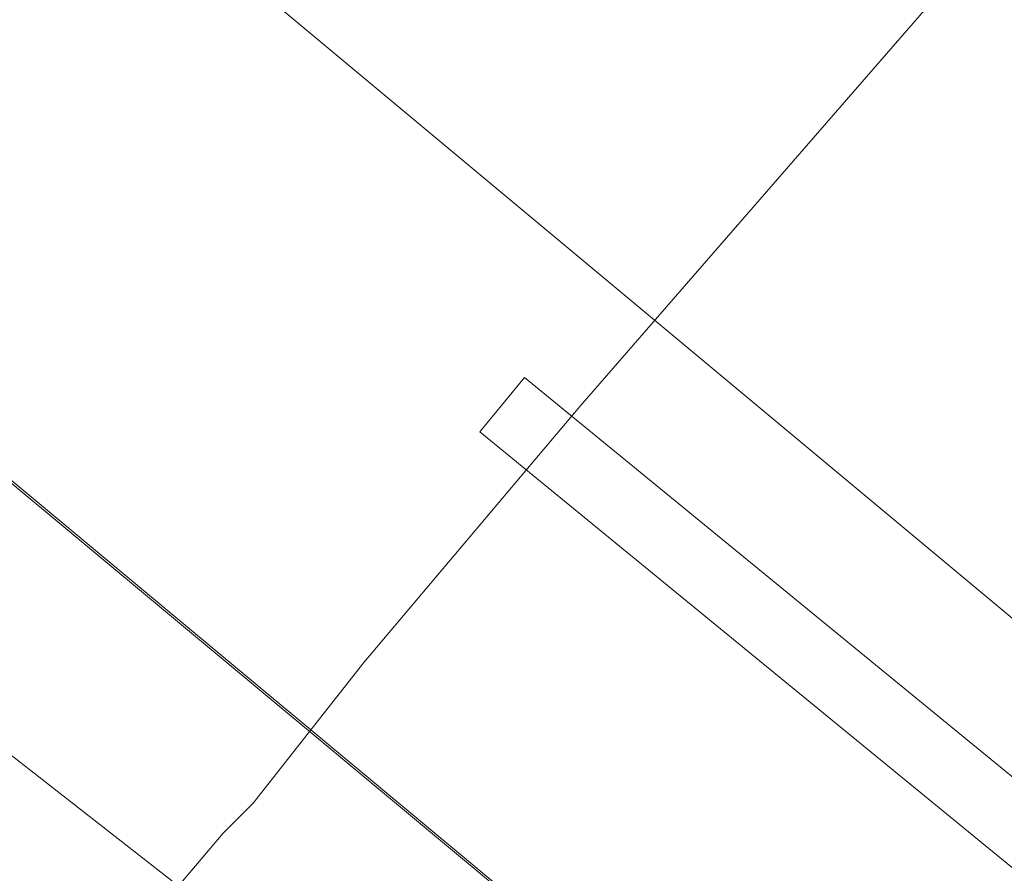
# Model space of a CAD drawing. Header units: metres. Extents: x 92810 to 93633, y 464687 to 465459.
# Tile 78 of 256: x 93162 to 93176, y 464706 to 464718. Entities that reach past the tile are written whole.
import ezdxf
from ezdxf.lldxf.tags import DXFTag

# ---------------------------------------------------------------- set-up
doc = ezdxf.new("R2010")
doc.units = ezdxf.units.M
for name, color, linetype, lineweight, transparency in [('B-OI-KL-DATA_KPN-G', 90, 'SI_B_DATA_KPN', 18, 0.4), ('B-OI-KL-DATA_PRORAIL-G', 90, 'SI_B_DATA_PRORAIL', 18, 0.4), ('B-OI-KL-ET_LS_LIANDER-G', 190, 'SI_B_ET_LS_LIANDER', 18, 0.4), ('B-WE-KL-ET_LS-G', 190, 'KL-LS-N', 18, 0.4)]:
    doc.layers.add(name, color=color, linetype=linetype, lineweight=lineweight, transparency=transparency)
doc.styles.get("Standard").update_dxf_attribs({"font": 'isocp.shx'})
tags = doc.linetypes.add('KL-LS-N', pattern='A,4,-1,[103,NLCS.SHX,S=0.75,R=0,X=0,Y=0],-1,4,-1,["L",Standard,S=1,R=0,X=0,Y=-0.5],-2', length=13).pattern_tags.tags
tags[18] = DXFTag(74, 10)
doc.linetypes.add('SI_B_DATA_KPN', pattern='A,5,-2,["KPN",Standard,S=1.5,R=0,X=-0.51,Y=-0.75],-8', length=15)
doc.linetypes.add('SI_B_DATA_PRORAIL', pattern='A,5,-2,["PRO-DATA",Standard,S=1.5,R=0,X=-0.51,Y=-0.75],-13', length=20)
doc.linetypes.add('SI_B_ET_LS_LIANDER', pattern='A,5,-2,["LI-LS",Standard,S=1.5,R=0,X=-0.51,Y=-0.75],-10', length=17)

msp = doc.modelspace()

# ---------------------------------------------------------------- linework, layer by layer
at = {"layer": 'B-OI-KL-DATA_KPN-G', "flags": 128}
msp.add_lwpolyline([(93148.536, 464718.393), (93148.893, 464718.25), (93149.75, 464717.536), (93174.607, 464698.107), (93174.821, 464698.036), (93175.393, 464698.75)], dxfattribs=at)
at = {"layer": 'B-OI-KL-DATA_PRORAIL-G', "flags": 128}
msp.add_lwpolyline([(93226.464, 464780.821), (93226.393, 464780.536), (93226.179, 464780.321), (93219.25, 464772.25), (93214.036, 464765.821), (93212.607, 464764.179), (93201.464, 464750.821), (93196.25, 464744.321), (93192.607, 464739.964), (93179.321, 464723.75), (93178.607, 464722.964), (93176.536, 464720.393), (93175.25, 464718.964), (93170.036, 464712.964), (93166.964, 464709.321), (93165.393, 464707.321), (93164.964, 464706.893), (93151.893, 464691.464), (93151.893, 464691.321), (93151.607, 464691.321)], dxfattribs=at)
at = {"layer": 'B-OI-KL-ET_LS_LIANDER-G'}
for p, q in [((93126.75, 464751.179), (93178.393, 464708.107)), ((93122.036, 464745.107), (93173.679, 464702.107))]:
    msp.add_line(p, q, dxfattribs=at)
at = {"layer": 'B-WE-KL-ET_LS-G'}
for points in [[(93159.016, 464714.354), (93172.697, 464702.955)], [(93168.614, 464712.602), (93169.247, 464713.376), (93183.173, 464701.971), (93182.539, 464701.197), (93168.614, 464712.602)]]:
    msp.add_lwpolyline(points, dxfattribs=at)

doc.saveas('drawing.dxf')
